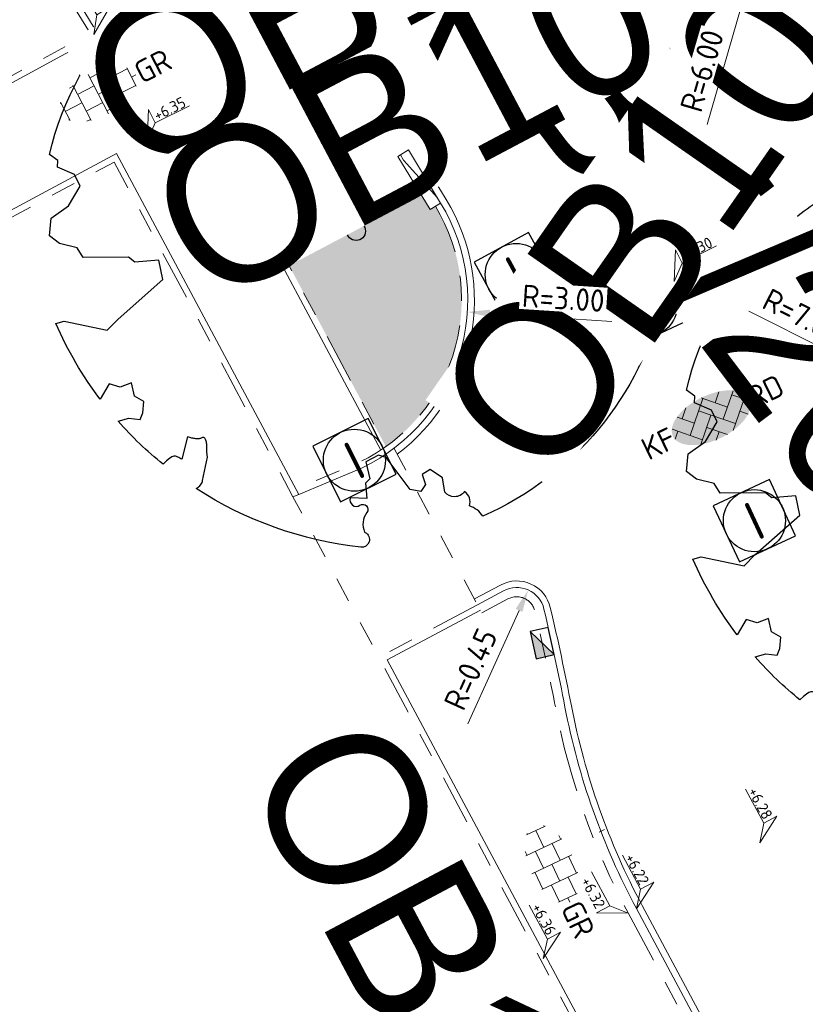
# Model space of a CAD drawing. Header units: metres. Extents: x 155090 to 155676, y 461362 to 461889.
# Tile 73 of 99: x 155285 to 155297, y 461600 to 461616. Entities that reach past the tile are written whole.
import ezdxf
from ezdxf.enums import TextEntityAlignment as Align

# ---------------------------------------------------------------- set-up
doc = ezdxf.new("R2018")
doc.units = ezdxf.units.M
for name, pattern in [('VH-GELEIDEBAND', [6, 2, -2, 0, -2]), ('VH-OPSLUITBAND-SO', [10, 4, -2, 2, -2]), ('VH-TROTTOIRBAND_130-150', [15, 5, -2, 2, -2, 2, -2]), ('XX-HIDDEN', [4, 2, -2])]:
    doc.linetypes.add(name, pattern=pattern)
doc.layers.get('0').update_dxf_attribs({"lineweight": 18})
doc.layers.get('Defpoints').update_dxf_attribs({"lineweight": 18})
for name, color, linetype, lineweight in [('N-WE-GR-BOOM-S', 90, 'Continuous', 25), ('N-WE-RI-OVERIG_RIOOLPUT_INSPECTIE-S-200', 10, 'Continuous', 25), ('N-WE-VH-KANTOPSLUITING-T18', 10, 'Continuous', 18), ('N-WE-VH-KANTOPSLUITING_GELEIDEBAND_50 200-G', 20, 'VH-GELEIDEBAND', 18), ('N-WE-VH-KANTOPSLUITING_OPSLUITBAND_100X200-G', 150, 'VH-OPSLUITBAND-SO', 18), ('N-WE-VH-KANTOPSLUITING_TROTTOIRBAND_130 150X250-G', 210, 'VH-TROTTOIRBAND_130-150', 18), ('N-WE-VH-KANTOPSLUITING_VERLOOPBAND-S', 7, 'Continuous', 18), ('N-WE-VH-KANTOPSLUITING_VOORKANT_BAND-G', 50, 'Continuous', 18), ('N-WE-VH-KANTVERHARDING_STREKLAAG-G', 60, 'Continuous', 18), ('N-WE-VH-MATERIAAL_GRENS-G', 7, 'XX-HIDDEN', 18), ('N-WE-VH-VERHARDING_SBS-KF-KLEUR-KV-S', 7, 'Continuous', 18), ('N-WE-VH-VERHARDING_TEGEL-KLEUR-DUN-S', 7, 'Continuous', 18), ('N-WE-VW-MARKERING_SYMBOOL_PLATEAU-S', 7, 'Continuous', 18), ('X-XX-AL-HOOGTELABEL-S', 7, 'Continuous', 18), ('X-XX-AL-M', 7, 'Continuous', 18)]:
    doc.layers.add(name, color=color, linetype=linetype, lineweight=lineweight)
doc.layers.add('N-WE-GR-Groen-A-200', color=7, linetype='Continuous', lineweight=18, true_color=0x52a500)
doc.layers.add('N-WE-RI-HWA_KOLK-S-200', color=150, linetype='Continuous', lineweight=25, true_color=0x007fff)
doc.styles.add('NLCS-ISO', font='NLCS-ISO.ttf')
doc.styles.add('NLCS-ISO-M200-T18', font='NLCS-ISO.ttf', dxfattribs={"height": 0.36})
doc.dimstyles.new('NLCS-M200-T18-PIJL_L2_H1', dxfattribs={"dimscale": 0.2, "dimtxt": 2.5, "dimasz": 1.8, "dimexe": 2, "dimexo": 2, "dimgap": 0.7, "dimtad": 1, "dimzin": 0, "dimdsep": 46, "dimtxsty": 'NLCS-ISO-M200-T18', "dimcen": 0, "dimdle": 2, "dimclrd": 256, "dimclre": 256, "dimclrt": 10, "dimadec": 1, "dimazin": 0, "dimtfac": 1, "dimtdec": 3, "dimtofl": 0, "dimtmove": 0, "dimatfit": 3, "dimfxl": 2, "dimfxlon": 1, "dimtfillclr": 256, "dimtolj": 1, "dimtzin": 0, "dimlwd": -1, "dimlwe": -1, "dimarcsym": 0})
doc.dimstyles.new('NLCS-M200-T18-PIJL_L2_H2', dxfattribs={"dimscale": 0.2, "dimtxt": 0.36, "dimasz": 1.8, "dimexe": 2, "dimexo": 2, "dimgap": 0.7, "dimtad": 1, "dimzin": 0, "dimdsep": 46, "dimtxsty": 'NLCS-ISO-M200-T18', "dimcen": 0, "dimdle": 2, "dimclrd": 256, "dimclre": 256, "dimclrt": 10, "dimazin": 0, "dimtfac": 1, "dimtofl": 0, "dimtmove": 0, "dimatfit": 3, "dimfxl": 2, "dimfxlon": 1, "dimtfill": 1, "dimtfillclr": 256, "dimtolj": 1, "dimtzin": 0, "dimlwd": -1, "dimlwe": -1, "dimarcsym": 0})

# ---------------------------------------------------------------- blocks, each defined once
blk = doc.blocks.new('*U32')
h = blk.add_hatch(color=254)
h.dxf.hatch_style = 1
edge = h.paths.add_edge_path()
edge.add_ellipse((-0.071, -0.2), major_axis=(-3.428, 0), ratio=0.525143, start_angle=0, end_angle=360)
at = {"lineweight": 9}
for p, q in [((-2.52, 1.035), (-1.485, 0)), ((-2.227, -0.742), (0, 1.485)), ((-2.227, 0.742), (-1.568, 1.402)), ((-0.1, 1.585), (1.485, 0)), ((0.742, 0.742), (1.405, 1.405)), ((0.742, -0.742), (2.464, 0.979)), ((-3.438, -0.468), (-2.97, 0)), ((-3.308, 0.338), (-1.485, -1.485)), ((-1.774, -1.774), (0, 0)), ((-0.742, 0.742), (1.485, -1.485)), ((1.058, -1.911), (2.97, 0)), ((2.227, 0.742), (3.31, -0.34)), ((-0.742, -0.742), (0.504, -1.989)), ((2.227, -0.742), (2.72, -1.235)), ((-0.515, -2), (0, -1.485))]:
    blk.add_line(p, q, dxfattribs=at)
at = {"style": 'NLCS-ISO'}
blk.add_attdef('FORMAAT', text='', height=1.8, dxfattribs=at).set_placement((-3.472, -0.215), align=Align.MIDDLE_RIGHT)
blk.add_attdef('KLEUR', text='', height=1.8, dxfattribs=at).set_placement((3.318, -0.215), align=Align.MIDDLE_LEFT)
blk = doc.blocks.new('*U46')
at = {"lineweight": 9}
for p, q in [((-1.5, -1.6), (-1.5, 1.6)), ((0, -1.784), (0, 1.784)), ((1.5, -1.6), (1.5, 1.6)), ((-3, -0.835), (-3, 0.835)), ((-1.837, 1.5), (-1.5, 1.5)), ((0, 1.5), (1.5, 1.5)), ((3, -0.835), (3, 0.835)), ((-3.08, 0.75), (-3, 0.75)), ((-3, 0), (-1.5, 0)), ((-1.5, 0.75), (0, 0.75)), ((0, 0), (1.5, 0)), ((1.5, 0.75), (3, 0.75)), ((3, 0), (3.395, 0)), ((-3.08, -0.75), (-3, -0.75)), ((-1.5, -0.75), (0, -0.75)), ((1.5, -0.75), (3, -0.75)), ((-1.837, -1.5), (-1.5, -1.5)), ((0, -1.5), (1.5, -1.5))]:
    blk.add_line(p, q, dxfattribs=at)
at = {"style": 'NLCS-ISO'}
blk.add_attdef('FORMAAT', text='', height=1.8, dxfattribs=at).set_placement((-3.18, 0), align=Align.MIDDLE_RIGHT)
blk.add_attdef('KLEUR', text='', height=1.8, dxfattribs=at).set_placement((3.495, 0), align=Align.MIDDLE_LEFT)
blk = doc.blocks.new('*U50')
at = {"lineweight": 30, "flags": 106}
blk.add_attdef('OB', text='', height=0.36, dxfattribs=at).set_placement((0, 0.1), align=Align.BOTTOM_CENTER)
blk = doc.blocks.new('*U51')
at = {"lineweight": 30, "flags": 106}
blk.add_attdef('OB', text='', height=0.36, dxfattribs=at).set_placement((0, 0.1), align=Align.BOTTOM_CENTER)
blk = doc.blocks.new('*D61')
at = {"layer": 'Defpoints', "color": 0, "transparency": 16777216}
for p in [(155298.215, 461622.532), (155296.538, 461616.771)]:
    blk.add_point(p, dxfattribs=at)
at = {"layer": 'X-XX-AL-M', "transparency": 16777216}
blk.add_line((155295.887, 461614.532), (155296.438, 461616.426), dxfattribs=at)
blk.add_solid([(155296.38, 461616.442), (155296.495, 461616.409), (155296.538, 461616.771)], dxfattribs=at)
at = {"layer": 'X-XX-AL-M', "color": 10, "transparency": 16777216, "insert": (155295.805, 461615.395), "char_height": 0.36, "attachment_point": 5, "rotation": 73.7687, "style": 'NLCS-ISO-M200-T18', "bg_fill": 3, "box_fill_scale": 1.1, "bg_fill_color": 256, "bg_fill_true_color": 13158600, "bg_fill_transparency": 0}
blk.add_mtext('\\A1;R=6.00', dxfattribs=at)
blk = doc.blocks.new('*D86')
at = {"layer": 'Defpoints', "color": 0, "transparency": 16777216}
for p in [(155289.035, 461611.706), (155292.028, 461611.511)]:
    blk.add_point(p, dxfattribs=at)
at = {"layer": 'X-XX-AL-M', "transparency": 16777216}
blk.add_line((155294.356, 461611.359), (155292.388, 461611.488), dxfattribs=at)
blk.add_solid([(155292.392, 461611.548), (155292.384, 461611.428), (155292.028, 461611.511)], dxfattribs=at)
at = {"layer": 'X-XX-AL-M', "color": 10, "transparency": 16777216, "insert": (155293.572, 461611.731), "char_height": 0.36, "attachment_point": 5, "rotation": 356.2737, "style": 'NLCS-ISO-M200-T18', "bg_fill": 3, "box_fill_scale": 1.1, "bg_fill_color": 256, "bg_fill_true_color": 13158600, "bg_fill_transparency": 0}
blk.add_mtext('\\A1;R=3.00', dxfattribs=at)
blk = doc.blocks.new('*U250')
at = {"lineweight": 18}
for p, q in [((-2.46, 2.07), (-2.46, 4.47)), ((-2.46, 4.47), (0, 0)), ((-8.66, 2.07), (-2.46, 2.07)), ((0, 0), (-2.46, 2.07))]:
    blk.add_line(p, q, dxfattribs=at)
at = {"lineweight": 18, "style": 'NLCS-ISO'}
blk.add_attdef('...', text='', height=1.8, dxfattribs=at).set_placement((-5.56, 1.65), align=Align.BOTTOM_CENTER)
blk = doc.blocks.new('*U15')
at = {"lineweight": 18}
for p, q in [((2.46, 4.47), (0, 0)), ((2.46, 2.07), (2.46, 4.47)), ((0, 0), (2.46, 2.07)), ((8.66, 2.07), (2.46, 2.07))]:
    blk.add_line(p, q, dxfattribs=at)
at = {"lineweight": 18, "style": 'NLCS-ISO'}
blk.add_attdef('...', text='', height=1.8, dxfattribs=at).set_placement((5.56, 1.65), align=Align.BOTTOM_CENTER)
blk = doc.blocks.new('SVH-GELEIDEBAND INRITVERLOOPBAND_50 200X200_RECHTS_L1000_HD-MM')
blk.add_lwpolyline([(1000, 0), (0, 0), (0, 200), (1000, 200)], close=True)
blk.add_lwpolyline([(100, 0), (900, 150), (1000, 150)])
blk = doc.blocks.new('SGR-BOOM_05')
blk.add_lwpolyline([(0.433, 4.712), (0.441, 4.722), (0.45, 4.731), (0.457, 4.739), (0.465, 4.746), (0.473, 4.754), (0.48, 4.761), (0.487, 4.77), (0.494, 4.779), (0.501, 4.79), (0.508, 4.802), (0.513, 4.817), (0.516, 4.836), (0.517, 4.858), (0.515, 4.885), (0.509, 4.916), (0.475, 5.034, -0.52938), (0.529, 5.099, -0.087139), (2.218, 4.625, -0.372341), (2.284, 4.473), (2.354, 4.119), (2.18, 3.946), (1.992, 3.985), (1.767, 3.817), (1.853, 3.602), (2.086, 3.527), (2.712, 3.671), (2.864, 3.587), (2.85, 3.453), (2.707, 3.365), (2.577, 2.941), (2.743, 2.67), (3.168, 3.347, -0.504641), (3.406, 3.14, 0.331948), (3.544, 2.921, 0.282008), (3.993, 3.004), (3.957, 2.985, -0.512156), (4.163, 2.984, -0.16076), (5.094, -0.056), (4.977, -0.169), (4.976, -0.294), (4.862, -0.315), (4.876, -0.438), (4.698, -0.381), (4.644, -0.519), (4.864, -0.665), (4.933, -0.72), (5.054, -0.599, -0.106371), (4.341, -2.61), (3.705, -2.201), (3.588, -2.282), (3.512, -1.945), (3.286, -1.673), (3.024, -1.676), (3.03, -1.99), (2.83, -2.678), (2.861, -2.809), (3.005, -2.829), (3.93, -3.183, -0.236298), (-0.225, -5.013, 0.159625), (-0.347, -4.77, 0.350802), (-0.315, -4.528, -0.504641), (-0.6, -4.393), (-0.531, -4.17), (-0.647, -3.962), (-0.802, -3.978), (-0.825, -4.144), (-0.942, -4.211), (-1.08, -4.106), (-1.2, -3.475), (-1.291, -3.384), (-1.522, -3.391), (-1.586, -3.665), (-1.68, -3.694), (-1.769, -3.923), (-2.003, -3.798, 0.733583), (-1.918, -3.973, -0.861625), (-1.87, -4.128, 0.279978), (-2.043, -4.393), (-2.036, -4.403, -0.827056), (-2.208, -4.583, -0.116774), (-4.152, -2.556), (-4.114, -2.549), (-4.084, -2.541), (-4.059, -2.531), (-4.039, -2.52), (-4.024, -2.509), (-4.013, -2.498), (-4.004, -2.486), (-3.768, -2.184), (-3.762, -2.173), (-3.758, -2.163), (-3.755, -2.153), (-3.752, -2.143), (-3.748, -2.133), (-3.745, -2.123), (-3.74, -2.111), (-3.735, -2.099), (-3.729, -2.085), (-3.721, -2.071), (-3.713, -2.056), (-3.705, -2.04), (-3.697, -2.024), (-3.689, -2.007), (-3.682, -1.991), (-3.676, -1.975), (-3.671, -1.959), (-3.668, -1.944), (-3.666, -1.929), (-3.665, -1.916), (-3.666, -1.904), (-3.668, -1.893), (-3.671, -1.884), (-3.676, -1.877), (-3.682, -1.872), (-3.69, -1.869), (-3.698, -1.867), (-3.708, -1.866), (-3.718, -1.865), (-3.729, -1.864), (-3.74, -1.863), (-3.752, -1.86), (-3.764, -1.856), (-3.776, -1.85), (-3.788, -1.843), (-3.801, -1.835), (-3.813, -1.826), (-3.826, -1.816), (-3.84, -1.806), (-3.853, -1.796), (-3.866, -1.785), (-3.88, -1.774), (-3.893, -1.762), (-3.907, -1.75), (-4.15, -2.028), (-4.162, -2.015), (-4.173, -2), (-4.183, -1.984), (-4.193, -1.968), (-4.204, -1.951), (-4.219, -1.938), (-4.242, -1.928), (-4.274, -1.924), (-4.319, -1.929), (-4.379, -1.942), (-4.457, -1.967, -0.040997), (-4.791, -1.027), (-4.617, -1.057), (-4.463, -1.156), (-4.38, -1.082), (-4.281, -0.927), (-4.376, -0.782), (-4.323, -0.567), (-4.52, -0.551), (-4.652, -0.423), (-4.892, -0.58, -0.05814), (-4.988, 0.829), (-4.852, 0.802), (-4.298, 0.364), (-4.06, 0.447), (-3.128, 0.693), (-3.049, 1), (-3.409, 1.144), (-3.464, 1.261), (-4.121, 1.584), (-4.136, 1.769), (-4.358, 1.957), (-4.448, 2.14), (-4.297, 2.378), (-3.958, 2.431), (-3.65, 2.633), (-3.646, 2.84), (-3.838, 3.066), (-3.787, 3.162), (-3.863, 3.31, -0.13428), (-1.664, 4.835, -0.541727), (-1.597, 4.783), (-1.608, 4.639), (-1.605, 4.565), (-1.595, 4.508), (-1.579, 4.465), (-1.558, 4.434), (-1.535, 4.41), (-1.511, 4.392), (-1.487, 4.376), (-1.465, 4.359), (-1.446, 4.342), (-1.428, 4.325), (-1.411, 4.309), (-1.395, 4.295), (-1.38, 4.284), (-1.364, 4.276), (-1.347, 4.272), (-1.33, 4.272), (-1.312, 4.277), (-1.292, 4.285), (-1.273, 4.294), (-1.252, 4.305), (-1.232, 4.316), (-1.211, 4.327), (-1.189, 4.336), (-1.168, 4.342), (-1.147, 4.347), (-1.126, 4.35), (-1.105, 4.353), (-1.085, 4.356), (-1.066, 4.36), (-1.048, 4.365), (-1.031, 4.372), (-1.015, 4.382), (-1, 4.394), (-0.986, 4.408), (-0.973, 4.424), (-0.963, 4.324), (-0.94, 4.298), (-0.834, 4.118), (-0.611, 3.996), (-0.927, 4.508), (-0.921, 4.523), (-0.917, 4.539), (-0.915, 4.553), (-0.916, 4.568), (-0.92, 4.583), (-0.927, 4.598), (-0.938, 4.613), (-0.953, 4.629), (-0.972, 4.647), (-0.994, 4.667), (-1.02, 4.691), (-1.05, 4.719), (-1.082, 4.754), (-1.117, 4.795), (-1.199, 4.901, -0.543104), (-1.171, 4.981, -0.046766), (-0.234, 5.117, -0.385168), (-0.182, 5.074), (-0.152, 4.882), (-0.138, 4.822), (-0.121, 4.78), (-0.104, 4.753), (-0.085, 4.737), (-0.066, 4.73), (-0.047, 4.727), (-0.027, 4.726), (-0.009, 4.724), (0.009, 4.72), (0.027, 4.716), (0.044, 4.71), (0.061, 4.704), (0.077, 4.697), (0.093, 4.689), (0.109, 4.682), (0.124, 4.675), (0.139, 4.668), (0.153, 4.66), (0.167, 4.653), (0.18, 4.645), (0.191, 4.638), (0.202, 4.629), (0.211, 4.621), (0.219, 4.611), (0.225, 4.602), (0.231, 4.593), (0.236, 4.584), (0.242, 4.576), (0.247, 4.569), (0.253, 4.564), (0.26, 4.56), (0.269, 4.559), (0.278, 4.56), (0.289, 4.563), (0.3, 4.568), (0.312, 4.574), (0.324, 4.582), (0.336, 4.592), (0.348, 4.603), (0.36, 4.616), (0.371, 4.63), (0.382, 4.644), (0.393, 4.659), (0.404, 4.673), (0.414, 4.687), (0.423, 4.7)], format="xyb", close=True)
blk.add_circle((0, 0), 0.15)
blk = doc.blocks.new('SRI-PUT_INSPECTIE-SO')
at = {"flags": 128}
blk.add_lwpolyline([(-2, -2), (2, -2), (2, 2), (-2, 2)], close=True, dxfattribs=at)
blk.add_circle((0, 0), 2)
at = {"style": 'NLCS-ISO'}
blk.add_text('I', height=2.5, dxfattribs=at).set_placement((-0.003, -0.007), align=Align.MIDDLE_CENTER)
blk = doc.blocks.new('*D569')
at = {"layer": 'Defpoints', "color": 0, "transparency": 16777216}
for p in [(155298.64, 461610.475), (155304.891, 461607.324)]:
    blk.add_point(p, dxfattribs=at)
at = {"layer": 'X-XX-AL-M', "transparency": 16777216}
blk.add_line((155296.557, 461611.524), (155298.318, 461610.637), dxfattribs=at)
blk.add_solid([(155298.345, 461610.69), (155298.291, 461610.583), (155298.64, 461610.475)], dxfattribs=at)
at = {"layer": 'X-XX-AL-M', "color": 10, "transparency": 16777216, "insert": (155297.421, 461611.447), "char_height": 0.36, "attachment_point": 5, "rotation": 333.248, "style": 'NLCS-ISO-M200-T18'}
blk.add_mtext('\\A1;R=7.00', dxfattribs=at)
blk = doc.blocks.new('*D576')
at = {"layer": 'Defpoints', "color": 0, "transparency": 16777216}
for p in [(155293.008, 461607.033), (155292.823, 461606.623)]:
    blk.add_point(p, dxfattribs=at)
at = {"layer": 'X-XX-AL-M', "transparency": 16777216}
blk.add_line((155292.033, 461604.875), (155292.86, 461606.705), dxfattribs=at)
blk.add_solid([(155292.805, 461606.73), (155292.914, 461606.68), (155293.008, 461607.033)], dxfattribs=at)
at = {"layer": 'X-XX-AL-M', "color": 10, "transparency": 16777216, "insert": (155292.08, 461605.758), "char_height": 0.36, "attachment_point": 5, "rotation": 65.679, "style": 'NLCS-ISO-M200-T18'}
blk.add_mtext('\\A1;R=0.45', dxfattribs=at)
blk = doc.blocks.new('SRI-KOLK_TROTTOIR-SO')
blk.add_hatch(color=256).paths.add_polyline_path([(1.125, 1.5), (-1.125, 1.5), (-1.125, 0)])
blk.add_line((-1.125, 0), (1.125, 1.5))
at = {"flags": 128}
blk.add_lwpolyline([(-1.125, 0), (1.125, 0), (1.125, 1.5), (-1.125, 1.5)], close=True, dxfattribs=at)

msp = doc.modelspace()

# ---------------------------------------------------------------- hatches: boundary and pattern name
at = {"layer": 'N-WE-GR-Groen-A-200', "true_color": 0x7fff00, "transparency": 33554585}
h = msp.add_hatch(color=70, dxfattribs=at)
h.dxf.hatch_style = 1
h.paths.add_polyline_path([(155291.512, 461613.214), (155291.426, 461613.162), (155290.906, 461614.016), (155289.952, 461615.584), (155288.011, 461614.402), (155290.715, 461609.342, 0.393563)])

# ---------------------------------------------------------------- linework, layer by layer
at = {"layer": 'N-WE-VH-KANTOPSLUITING_GELEIDEBAND_50 200-G', "ltscale": 0.2, "flags": 128}
msp.add_lwpolyline([(155266.716, 461653.993), (155277.859, 461635.5), (155281.207, 461629.943), (155290.906, 461614.016)], dxfattribs=at)
at = {"layer": 'N-WE-VH-KANTOPSLUITING_OPSLUITBAND_100X200-G', "ltscale": 0.2, "flags": 128}
for points in [[(155275.159, 461633.723), (155275.159, 461633.723), (155285.951, 461616.001), (155280.688, 461613.138), (155227.543, 461584.705)], [(155289.952, 461615.584), (155288.011, 461614.402), (155290.715, 461609.342)], [(155248.411, 461586.665), (155245.572, 461591.997), (155286.338, 461613.926), (155289.219, 461608.535)], [(155292.19, 461606.795), (155290.603, 461605.947), (155296.467, 461594.976), (155254.449, 461575.4), (155249.794, 461584.074)]]:
    msp.add_lwpolyline(points, dxfattribs=at)
msp.add_lwpolyline([(155291.512, 461613.214, -0.460108), (155290.145, 461609.027), (155289.274, 461608.666)], format="xyb", dxfattribs=at)
at = {"layer": 'N-WE-VH-KANTOPSLUITING_TROTTOIRBAND_130 150X250-G', "ltscale": 0.2, "flags": 128}
msp.add_lwpolyline([(155292.261, 461606.663), (155292.681, 461606.888, -0.492563), (155293.115, 461606.692, -0.010102), (155293.451, 461605.117, 0.075224), (155294.616, 461601.832), (155297.774, 461595.923), (155297.819, 461595.837)], format="xyb", dxfattribs=at)
at = {"layer": 'N-WE-VH-KANTOPSLUITING_VOORKANT_BAND-G', "ltscale": 0.2}
msp.add_lwpolyline([(155253.937, 461676.336), (155254.443, 461674.808), (155262.886, 461660.736), (155281.378, 461630.047), (155290.122, 461615.689)], dxfattribs=at)
at = {"layer": 'N-WE-VH-KANTOPSLUITING_VOORKANT_BAND-G', "ltscale": 0.2, "flags": 128}
for points in [[(155275.216, 461633.822), (155286.091, 461615.963), (155286.091, 461615.963), (155280.735, 461613.05), (155227.591, 461584.617)], [(155289.9, 461615.669), (155287.878, 461614.438), (155290.632, 461609.286)], [(155248.323, 461586.618), (155245.437, 461592.038), (155286.378, 461614.061), (155289.312, 461608.573)], [(155292.237, 461606.707), (155290.738, 461605.906), (155296.605, 461594.93), (155254.405, 461575.269), (155249.706, 461584.027)]]:
    msp.add_lwpolyline(points, dxfattribs=at)
for points in [[(155290.122, 461615.689), (155291.597, 461613.266, -0.460108), (155290.183, 461608.935), (155289.312, 461608.573)], [(155292.19, 461606.795), (155292.61, 461607.02, -0.492563), (155293.261, 461606.726, -0.010102), (155293.599, 461605.146, 0.075224), (155294.748, 461601.903), (155297.907, 461595.993), (155299.639, 461592.615), (155309.161, 461574.999), (155310.237, 461573.627), (155315.549, 461563.586), (155320.466, 461553.303), (155323.86, 461550.464)]]:
    msp.add_lwpolyline(points, format="xyb", dxfattribs=at)
at = {"layer": 'N-WE-VH-KANTVERHARDING_STREKLAAG-G', "ltscale": 0.2}
msp.add_lwpolyline([(155267.136, 461653.886), (155281.468, 461630.101), (155290.211, 461615.744), (155291.687, 461613.321, -0.386436), (155290.896, 461609.221)], format="xyb", dxfattribs=at)
at = {"layer": 'N-WE-VH-KANTVERHARDING_STREKLAAG-G', "ltscale": 0.2, "flags": 128}
msp.add_lwpolyline([(155292.14, 461606.888), (155292.561, 461607.113, -0.492563), (155293.363, 461606.75, -0.010102), (155293.702, 461605.166, 0.075224), (155294.841, 461601.952), (155297.996, 461596.049)], format="xyb", dxfattribs=at)
at = {"layer": 'N-WE-VH-MATERIAAL_GRENS-G', "ltscale": 0.2}
msp.add_line((155290.846, 461609.314), (155292.261, 461606.663), dxfattribs=at)
at = {"layer": 'N-WE-VH-MATERIAAL_GRENS-G', "ltscale": 0.2, "flags": 128}
msp.add_lwpolyline([(155289.312, 461608.573), (155289.219, 461608.535), (155290.603, 461605.947)], dxfattribs=at)
at = {"layer": 'N-WE-VW-MARKERING_SYMBOOL_PLATEAU-S', "lineweight": 0, "flags": 128}
msp.add_lwpolyline([(155294.233, 461603.177), (155294.147, 461603.134)], dxfattribs=at)

# ---------------------------------------------------------------- block references
at = {"layer": 'N-WE-GR-BOOM-S', "xscale": 1.000991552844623, "yscale": 1.000991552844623, "zscale": 1.000991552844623, "rotation": 26.5502593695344}
for p in [(155290.237, 461612.813), (155300.494, 461609.017)]:
    msp.add_blockref('SGR-BOOM_05', p, dxfattribs=at)
at = {"layer": 'N-WE-RI-HWA_KOLK-S-200', "xscale": 0.2, "yscale": 0.2, "zscale": 0.2, "rotation": 102.6493139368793}
msp.add_blockref('SRI-KOLK_TROTTOIR-SO', (155293.378, 461606.211), dxfattribs=at)
at = {"layer": 'N-WE-RI-OVERIG_RIOOLPUT_INSPECTIE-S-200', "xscale": 0.25, "yscale": 0.25, "zscale": 0.25}
for p, rotation in [((155292.814, 461612.114), 28.56407164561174), ((155294.905, 461611.615), 25), ((155290.208, 461609.123), 26.55025938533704), ((155296.649, 461608.149), 25)]:
    msp.add_blockref('SRI-PUT_INSPECTIE-SO', p, dxfattribs=dict(at, rotation=rotation))
at = {"layer": 'N-WE-VH-KANTOPSLUITING-T18'}
ref = msp.add_blockref('*U51', (155285.556, 461615.773), dxfattribs=dict(at, xscale=0.75, yscale=0.75, zscale=0.75, rotation=27.90539758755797))
lines = msp.add_mtext('OB10', dxfattribs={"layer": '0', "insert": (155285.521, 461615.839), "char_height": 2.5, "attachment_point": 1, "rotation": 27.9054, "bg_fill": 3, "box_fill_scale": 1, "bg_fill_color": 256, "bg_fill_transparency": 0})
ref.add_attrib('OB', '', (155285.521, 461615.839), dxfattribs={"flags": 62}).embed_mtext(lines)
ref = msp.add_blockref('*U50', (155293.037, 461618.608), dxfattribs=dict(at, xscale=0.75, yscale=0.75, zscale=0.75, rotation=307.1215747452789))
lines = msp.add_mtext('GB5/20', dxfattribs={"layer": '0', "insert": (155293.097, 461618.654), "char_height": 2.5, "attachment_point": 1, "rotation": 307.1216, "bg_fill": 3, "box_fill_scale": 1, "bg_fill_color": 256, "bg_fill_transparency": 0})
ref.add_attrib('OB', '', (155293.097, 461618.654), dxfattribs={"flags": 12}).embed_mtext(lines)
ref = msp.add_blockref('*U51', (155286.7, 461613.7), dxfattribs=dict(at, xscale=0.75, yscale=0.75, zscale=0.75, rotation=27.90539758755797))
lines = msp.add_mtext('OB10', dxfattribs={"layer": '0', "insert": (155286.665, 461613.767), "char_height": 2.5, "attachment_point": 1, "rotation": 27.9054, "bg_fill": 3, "box_fill_scale": 1, "bg_fill_color": 256, "bg_fill_transparency": 0})
ref.add_attrib('OB', '', (155286.665, 461613.767), dxfattribs={"flags": 62}).embed_mtext(lines)
ref = msp.add_blockref('*U51', (155291.413, 461610.047), dxfattribs=dict(at, xscale=0.75, yscale=0.75, zscale=0.75, rotation=55.09629876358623))
lines = msp.add_mtext('OB10', dxfattribs={"layer": '0', "insert": (155291.352, 461610.09), "char_height": 2.5, "attachment_point": 1, "rotation": 55.0963, "bg_fill": 3, "box_fill_scale": 1, "bg_fill_color": 256, "bg_fill_transparency": 0})
ref.add_attrib('OB', '', (155291.352, 461610.09), dxfattribs={"flags": 46}).embed_mtext(lines)
ref = msp.add_blockref('*U51', (155290.523, 461605.196), dxfattribs=dict(at, xscale=0.75, yscale=0.75, zscale=0.75, rotation=298.0131778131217))
lines = msp.add_mtext('OB10', dxfattribs={"layer": '0', "insert": (155290.589, 461605.231), "char_height": 2.5, "attachment_point": 1, "rotation": 298.0132, "bg_fill": 3, "box_fill_scale": 1, "bg_fill_color": 256, "bg_fill_transparency": 0})
ref.add_attrib('OB', '', (155290.589, 461605.231), dxfattribs={"flags": 54}).embed_mtext(lines)
at = {"layer": 'N-WE-VH-KANTOPSLUITING_VERLOOPBAND-S', "xscale": 0.001, "yscale": 0.001, "zscale": 0.001, "rotation": 121.339768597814}
msp.add_blockref('SVH-GELEIDEBAND INRITVERLOOPBAND_50 200X200_RECHTS_L1000_HD-MM', (155291.597, 461613.266), dxfattribs=at)
at = {"layer": 'N-WE-VH-VERHARDING_SBS-KF-KLEUR-KV-S', "xscale": 0.2, "yscale": 0.2, "zscale": 0.2, "rotation": 26}
msp.add_blockref('*U32', (155295.949, 461609.85), dxfattribs=at).add_auto_attribs({'FORMAAT': 'KF', 'KLEUR': 'RD'})
at = {"layer": 'N-WE-VH-VERHARDING_TEGEL-KLEUR-DUN-S'}
ref = msp.add_blockref('*U46', (155286.086, 461615.018), dxfattribs=dict(at, xscale=0.2000000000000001, yscale=0.2000000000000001, zscale=0.2000000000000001, rotation=27.39432087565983))
ref.add_attrib('KLEUR', 'GR', dxfattribs={"layer": '0', "height": 0.36, "rotation": 27.3943, "style": 'NLCS-ISO'}).set_placement((155286.707, 461615.339), align=Align.MIDDLE_LEFT)
ref = msp.add_blockref('*U46', (155293.387, 461602.616), dxfattribs=dict(at, xscale=0.2000000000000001, yscale=0.2000000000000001, zscale=0.2000000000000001, rotation=295.3586498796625))
ref.add_attrib('KLEUR', 'GR', dxfattribs={"layer": '0', "height": 0.36, "rotation": 295.3586, "style": 'NLCS-ISO'}).set_placement((155293.686, 461601.985), align=Align.MIDDLE_LEFT)
at = {"layer": 'X-XX-AL-HOOGTELABEL-S', "xscale": 0.1, "yscale": 0.1, "zscale": 0.1}
for name, p, rotation, values in [('*U250', (155286.014, 461615.981), 301.3739453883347, {'...': '+6.35'}), ('*U15', (155286.873, 461614.261), 26.55025936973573, {'...': '+6.35'}), ('*U15', (155295.358, 461612.004), 26.55025936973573, {'...': '+6.30'}), ('*U250', (155296.734, 461602.961), 298.1754708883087, {'...': '+6.28'}), ('*U250', (155294.75, 461601.899), 298.1754708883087, {'...': '+6.22'}), ('*U250', (155293.25, 461601.096), 298.1754708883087, {'...': '+6.36'})]:
    msp.add_blockref(name, p, dxfattribs=dict(at, rotation=rotation)).add_auto_attribs(values)
at = {"layer": 'X-XX-AL-HOOGTELABEL-S'}
ref = msp.add_blockref('*U250', (155294.618, 461601.828), dxfattribs=dict(at, xscale=-0.1, yscale=0.1, zscale=0.1, rotation=118.1754708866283))
ref.add_attrib('...', '+6.32', dxfattribs={"layer": '0', "lineweight": 18, "height": 0.18, "rotation": 298.1755, "style": 'NLCS-ISO'}).set_placement((155293.925, 461602.088), align=Align.BOTTOM_CENTER)

# ---------------------------------------------------------------- dimensions: what is measured, and where the dimension line sits
at = {"layer": 'X-XX-AL-M'}
dim = msp.add_radius_dim(center=(155304.891, 461607.324), mpoint=(155298.64, 461610.475), dimstyle='NLCS-M200-T18-PIJL_L2_H1', override={"dimpost": 'R=<>'}, dxfattribs=at)
dim.commit()
dim.dimension.update_dxf_attribs({"geometry": '*D569', "text_midpoint": (155297.421, 461611.447)})
dim = msp.add_radius_dim(center=(155292.823, 461606.623), mpoint=(155293.008, 461607.033), dimstyle='NLCS-M200-T18-PIJL_L2_H1', override={"dimpost": 'R=<>'}, dxfattribs=at)
dim.commit()
dim.dimension.update_dxf_attribs({"geometry": '*D576', "text_midpoint": (155292.372, 461605.626), "dimtype": 164})

# ---------------------------------------------------------------- next in the draw order: dimensions: what is measured, and where the dimension line sits
for center, mpoint, picture, middle in [((155298.215, 461622.532), (155296.538, 461616.771), '*D61', (155295.805, 461615.395)), ((155289.035, 461611.706), (155292.028, 461611.511), '*D86', (155293.572, 461611.731))]:
    dim = msp.add_radius_dim(center=center, mpoint=mpoint, dimstyle='NLCS-M200-T18-PIJL_L2_H2', override={"dimpost": 'R=<>', "dimtxsty": 'NLCS-ISO-M200-T18', "dimtfill": 1}, dxfattribs=at)
    dim.commit()
    dim.dimension.update_dxf_attribs({"geometry": picture, "text_midpoint": middle})

doc.saveas('drawing.dxf')
